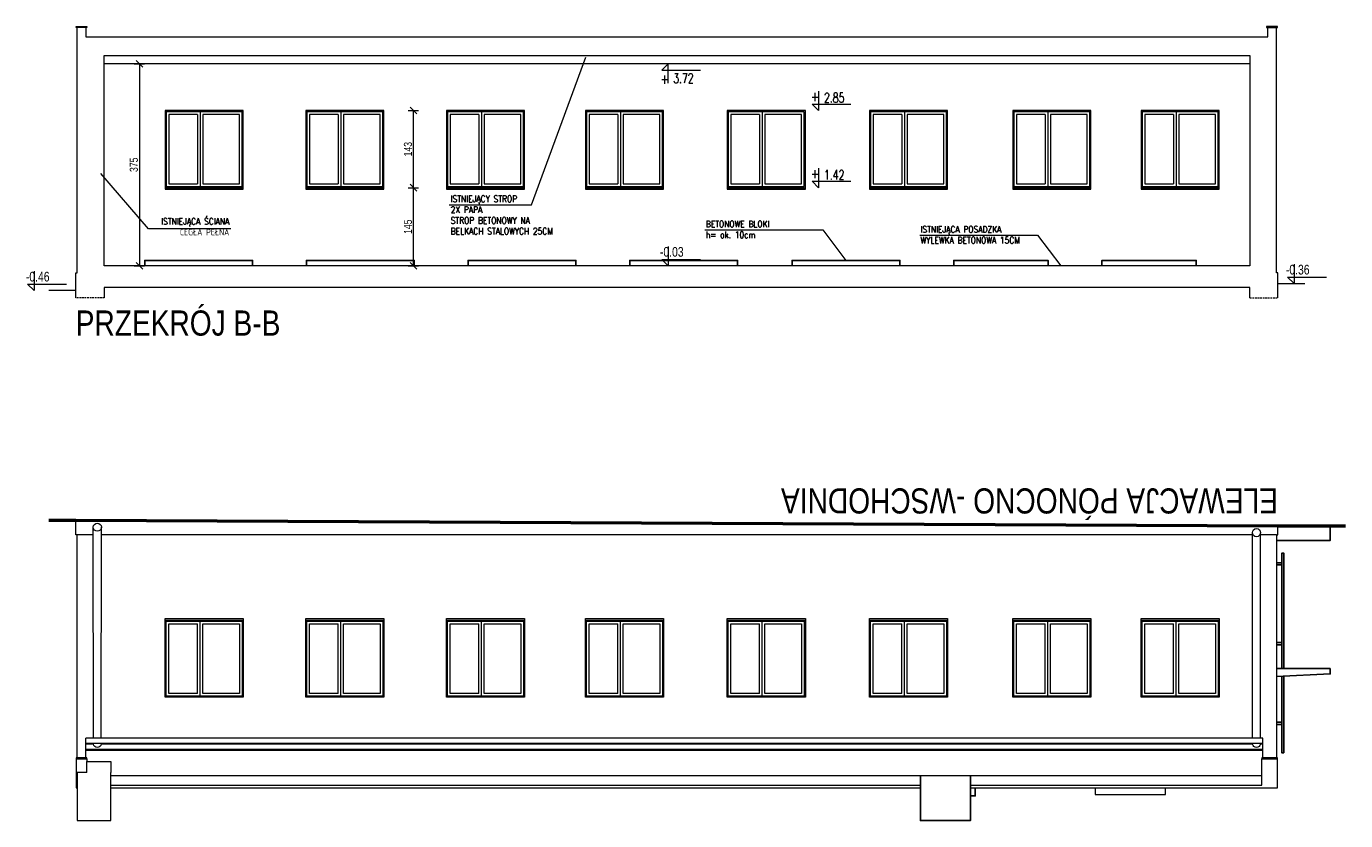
# Model space of a CAD drawing. Header units: centimetres. Extents: x -1 to 10576, y -3885 to 4713.
# Tile 14 of 17: x 2747 to 5195, y 2056 to 3529. Entities that reach past the tile are written whole.
import ezdxf

# ---------------------------------------------------------------- set-up
doc = ezdxf.new("R2010")
doc.units = ezdxf.units.CM
doc.header["$LTSCALE"] = 0.5
doc.linetypes.add('DASHED2', pattern=[9.525, 6.35, -3.175])
for name, color, linetype, lineweight in [('A_Ściany istniejące', 9, 'Continuous', 20), ('CKKOTY_WYS', 3, 'Continuous', 9), ('CKOPIS_WIDOK', 255, 'Continuous', 9), ('CKWYMIAR', 3, 'Continuous', 13)]:
    doc.layers.add(name, color=color, linetype=linetype, lineweight=lineweight)
doc.styles.add('Arial$001', font='arial.ttf', dxfattribs={"height": 1.872})
doc.styles.add('RomanS', font='romans.shx', dxfattribs={"width": 0.8})
doc.styles.add('SIMPLEX', font='simplex.shx', dxfattribs={"width": 0.7, "height": 17})
doc.styles.get("Standard").update_dxf_attribs({"font": 'ic-simplex.shx', "width": 0.8})
doc.dimstyles.new('Kopia2 CADKON cm', dxfattribs={"dimscale": 5, "dimtxt": 3, "dimasz": 2.5, "dimexe": 1.8, "dimexo": 5, "dimgap": 0.6, "dimtad": 1, "dimrnd": 0.5, "dimtxsty": 'Standard', "dimblk1": 'OBLIQUE', "dimblk2": 'OBLIQUE', "dimsah": 1, "dimcen": 2.5, "dimclrd": 256, "dimclre": 256, "dimadec": 1, "dimazin": 2, "dimtfac": 1, "dimtix": 1, "dimtmove": 2, "dimatfit": 3, "dimldrblk": 'OPEN30', "dimfxl": 2, "dimfxlon": 1, "dimtfill": 1, "dimtolj": 1, "dimlwd": -1, "dimlwe": -1, "dimarcsym": 0})

# ---------------------------------------------------------------- blocks, each defined once
blk = doc.blocks.new('*U1558')
blk.add_lwpolyline([(0, 30), (0, 0), (-10, 10), (50, 10)])
at = {"insert": (-12, 33), "char_height": 15, "width": 56.1, "attachment_point": 1, "style": 'SIMPLEX'}
blk.add_mtext('{\\W0.8;+}', dxfattribs=at)
at = {"style": 'SIMPLEX', "width": 0.7}
blk.add_attdef('0,00', (8.5, 17.9), '', height=15, dxfattribs=at)
blk = doc.blocks.new('*U1551')
blk.add_lwpolyline([(0, -30), (0, 0), (-10, -10), (50, -10)])
at = {"insert": (-12, -12.3), "char_height": 15, "width": 56.1, "attachment_point": 1, "style": 'SIMPLEX'}
blk.add_mtext('{\\W0.8;+}', dxfattribs=at)
at = {"style": 'SIMPLEX', "width": 0.7}
blk.add_attdef('0,00', (8.5, -27.4), '', height=15, dxfattribs=at)
blk = doc.blocks.new('_OBLIQUE')
at = {"color": 0, "linetype": 'ByBlock'}
blk.add_line((-0.5, -0.5), (0.5, 0.5), dxfattribs=at)
blk = doc.blocks.new('*D1615')
at = {"layer": 'CKWYMIAR'}
for p, q in [((2946.9, 3460), (2965.9, 3460)), ((2956.9, 3460), (2956.9, 3085)), ((2946.9, 3085), (2965.9, 3085))]:
    blk.add_line(p, q, dxfattribs=at)
at = {"layer": 'Defpoints', "color": 0}
for p in [(2891.5, 3460), (2891.5, 3085), (2956.9, 3085)]:
    blk.add_point(p, dxfattribs=at)
at = {"layer": 'CKWYMIAR', "xscale": 12.5, "yscale": 12.5, "zscale": 12.5}
for p, rotation in [((2956.9, 3460), 90), ((2956.9, 3085), 270)]:
    blk.add_blockref('_OBLIQUE', p, dxfattribs=dict(at, rotation=rotation))
at = {"layer": 'CKWYMIAR', "color": 0, "insert": (2946.4, 3272.5), "char_height": 15, "attachment_point": 5, "rotation": 90, "bg_fill": 3, "box_fill_scale": 1.1, "bg_fill_color": 256, "bg_fill_true_color": 13158600, "bg_fill_transparency": 0}
blk.add_mtext('\\A1;375', dxfattribs=at)
blk = doc.blocks.new('_Open30')
at = {"color": 0, "linetype": 'ByBlock', "lineweight": -2}
for p, q in [((-1, 0.27), (0, 0)), ((0, 0), (-1, -0.27)), ((0, 0), (-1, 0))]:
    blk.add_line(p, q, dxfattribs=at)
blk = doc.blocks.new('*D1680')
at = {"layer": 'CKWYMIAR'}
for p, q in [((3455.6, 3230), (3474.6, 3230)), ((3465.6, 3085), (3465.6, 3230)), ((3455.6, 3085), (3474.6, 3085))]:
    blk.add_line(p, q, dxfattribs=at)
at = {"layer": 'Defpoints', "color": 0}
for p in [(3410.5, 3230), (3465.6, 3230), (3398.9, 3085)]:
    blk.add_point(p, dxfattribs=at)
at = {"layer": 'CKWYMIAR', "xscale": 12.5, "yscale": 12.5, "zscale": 12.5}
for p, rotation in [((3465.6, 3230), 90), ((3465.6, 3085), 270)]:
    blk.add_blockref('_OBLIQUE', p, dxfattribs=dict(at, rotation=rotation))
at = {"layer": 'CKWYMIAR', "color": 0, "insert": (3455.1, 3157.5), "char_height": 15, "attachment_point": 5, "rotation": 90, "bg_fill": 3, "box_fill_scale": 1.1, "bg_fill_color": 256, "bg_fill_true_color": 13158600, "bg_fill_transparency": 0}
blk.add_mtext('\\A1;145', dxfattribs=at)
blk = doc.blocks.new('*D1681')
at = {"layer": 'CKWYMIAR'}
for p, q in [((3455.6, 3373), (3474.6, 3373)), ((3465.6, 3230), (3465.6, 3373)), ((3455.6, 3230), (3474.6, 3230))]:
    blk.add_line(p, q, dxfattribs=at)
at = {"layer": 'Defpoints', "color": 0}
for p in [(3410.5, 3373), (3465.6, 3373), (3410.5, 3230)]:
    blk.add_point(p, dxfattribs=at)
at = {"layer": 'CKWYMIAR', "xscale": 12.5, "yscale": 12.5, "zscale": 12.5}
for p, rotation in [((3465.6, 3373), 90), ((3465.6, 3230), 270)]:
    blk.add_blockref('_OBLIQUE', p, dxfattribs=dict(at, rotation=rotation))
at = {"layer": 'CKWYMIAR', "color": 0, "insert": (3455.1, 3301.5), "char_height": 15, "attachment_point": 5, "rotation": 90, "bg_fill": 3, "box_fill_scale": 1.1, "bg_fill_color": 256, "bg_fill_true_color": 13158600, "bg_fill_transparency": 0}
blk.add_mtext('\\A1;143', dxfattribs=at)

msp = doc.modelspace()

# ---------------------------------------------------------------- linework, layer by layer
msp.add_line((5066.492, 2337.841), (5166.492, 2337.841))
for points in [[(3566.663, 3085.035), (3566.663, 3095.035), (3766.663, 3095.035), (3766.663, 3085.035)], [(3866.663, 3085.035), (3866.663, 3095.035), (4066.663, 3095.035), (4066.663, 3085.035)], [(4167.835, 3085.035), (4167.835, 3095.035), (4367.835, 3095.035), (4367.835, 3085.035)], [(4467.835, 3085.035), (4467.835, 3095.035), (4642.835, 3095.035), (4642.835, 3085.035)], [(4742.835, 3085.035), (4742.835, 3095.035), (4917.836, 3095.035), (4917.836, 3085.035)], [(5066.492, 2575.593), (5166.492, 2575.593), (5166.492, 2602.168)], [(5076.492, 2337.841), (5076.492, 2551.593), (5080.492, 2551.593), (5080.492, 2337.841)], [(5076.492, 2534.051), (5066.492, 2534.051)], [(5076.492, 2530.051), (5066.492, 2530.051)], [(5076.492, 2386.051), (5066.492, 2386.051)], [(5076.492, 2382.051), (5066.492, 2382.051)], [(5166.492, 2337.841), (5166.492, 2327.841), (5066.492, 2322.841)], [(5080.492, 2181.551), (5076.492, 2181.551), (5076.492, 2323.341)], [(5080.492, 2323.541), (5080.492, 2181.551)], [(5076.492, 2238.051), (5066.492, 2238.051)], [(5076.492, 2234.051), (5066.492, 2234.051)], [(4498.924, 2139.327), (4498.924, 2055.593), (4405.923, 2055.593), (4405.923, 2139.327)], [(4498.924, 2101.327), (4507.923, 2101.327), (4507.923, 2116.327)]]:
    msp.add_lwpolyline(points)
at = {"layer": 'A_Ściany istniejące'}
for p, q in [((5066.492, 3072.035), (5066.492, 3527.301)), ((2891.492, 3085.035), (2891.492, 3475.035)), ((2891.492, 3475.035), (5017.492, 3475.035)), ((5017.492, 3475.035), (5017.492, 3085.035)), ((5017.492, 3085.035), (2891.492, 3085.035)), ((2838.492, 3025.46), (2838.492, 3072.035)), ((5069.492, 3072.035), (5066.492, 3072.035)), ((5069.492, 3025.46), (5069.492, 3072.035))]:
    msp.add_line(p, q, dxfattribs=at)
at = {"layer": 'A_Ściany istniejące', "linetype": 'DASHED2'}
for p, q in [((2891.492, 3025.46), (2838.492, 3025.46)), ((5017.492, 3025.46), (5069.492, 3025.46))]:
    msp.add_line(p, q, dxfattribs=at)
at = {"layer": 'A_Ściany istniejące'}
for points in [[(2838.492, 3072.035), (2841.492, 3072.035), (2841.492, 3527.301)], [(2859.492, 3527.301), (2839.492, 3527.301), (2839.492, 3529.301), (2859.492, 3529.301), (2859.492, 3527.301)], [(2857.492, 3527.301), (2857.492, 3510.133), (5050.492, 3510.133), (5050.492, 3527.301)], [(2838.492, 3039.035), (2788.492, 3039.035)], [(5017.492, 3025.46), (5017.492, 3045.035), (2891.492, 3045.035), (2891.492, 3025.46)], [(5069.492, 3052.035), (5119.492, 3052.035)]]:
    msp.add_lwpolyline(points, dxfattribs=at)
msp.add_lwpolyline([(5068.492, 3527.301), (5068.492, 3529.301), (5048.492, 3529.301), (5048.492, 3527.301)], close=True, dxfattribs=at)
at = {"layer": 'A_Ściany istniejące', "lineweight": 50}
msp.add_lwpolyline([(5195.047, 2602.168), (5069.492, 2602.168), (2838.492, 2612.168), (2788.492, 2612.168)], dxfattribs=at)
at = {"layer": 'CKKOTY_WYS', "ltscale": 0.01}
for points in [[(3937.912, 3121.035), (3937.913, 3085.035), (3925.913, 3097.034), (3997.913, 3097.037)], [(5099.452, 3088.035), (5099.453, 3052.035), (5087.453, 3064.034), (5159.453, 3064.037)], [(2761.307, 3075.035), (2761.308, 3039.035), (2749.308, 3051.034), (2821.308, 3051.037)]]:
    msp.add_lwpolyline(points, dxfattribs=at)
at = {"layer": 'CKOPIS_WIDOK'}
for p, q in [((2841.492, 2172.333), (2841.492, 2585.593)), ((5066.492, 2585.593), (5066.492, 2172.333)), ((2839.492, 2170.327), (2839.492, 2116.327)), ((5068.492, 2172.333), (5039.492, 2172.333)), ((5039.492, 2172.333), (5039.492, 2170.327)), ((5039.492, 2170.327), (5068.492, 2170.327)), ((5039.492, 2121.327), (5039.492, 2170.327)), ((5068.492, 2170.327), (5068.492, 2172.333)), ((5068.492, 2116.327), (5068.492, 2170.327)), ((2903.898, 2139.327), (5039.492, 2139.327)), ((2839.492, 2116.327), (2841.492, 2116.327)), ((2903.898, 2121.327), (4405.923, 2121.327)), ((2903.898, 2116.327), (4405.923, 2116.327)), ((4498.924, 2121.327), (5039.492, 2121.327)), ((4498.924, 2116.327), (5068.492, 2116.327))]:
    msp.add_line(p, q, dxfattribs=at)
for points in [[(5017.492, 3460.035), (2891.492, 3460.035)], [(3064.487, 3366.035), (3011.487, 3366.035), (3011.487, 3237.035), (3064.487, 3237.035)], [(3064.487, 3366.035), (3064.487, 3237.035)], [(3069.487, 3371.035), (3069.487, 3232.035)], [(3074.487, 3366.035), (3074.487, 3237.035)], [(3074.487, 3237.035), (3142.487, 3237.035), (3142.487, 3366.035), (3074.487, 3366.035)], [(3325.484, 3366.035), (3272.484, 3366.035), (3272.484, 3237.035), (3325.484, 3237.035)], [(3325.484, 3366.035), (3325.484, 3237.035)], [(3330.484, 3371.035), (3330.484, 3232.035)], [(3335.484, 3366.035), (3335.484, 3237.035)], [(3335.484, 3237.035), (3403.484, 3237.035), (3403.484, 3366.035), (3335.484, 3366.035)], [(3586.481, 3366.035), (3533.481, 3366.035), (3533.481, 3237.035), (3586.481, 3237.035)], [(3586.481, 3366.035), (3586.481, 3237.035)], [(3591.481, 3371.035), (3591.481, 3232.035)], [(3596.481, 3366.035), (3596.481, 3237.035)], [(3596.481, 3237.035), (3664.481, 3237.035), (3664.481, 3366.035), (3596.481, 3366.035)], [(3844.479, 3366.035), (3791.479, 3366.035), (3791.479, 3237.035), (3844.479, 3237.035)], [(3844.479, 3366.035), (3844.479, 3237.035)], [(3849.479, 3371.035), (3849.479, 3232.035)], [(3854.479, 3366.035), (3854.479, 3237.035)], [(3854.479, 3237.035), (3922.479, 3237.035), (3922.479, 3366.035), (3854.479, 3366.035)], [(4107.476, 3366.035), (4054.476, 3366.035), (4054.476, 3237.035), (4107.476, 3237.035)], [(4107.476, 3366.035), (4107.476, 3237.035)], [(4112.476, 3371.035), (4112.476, 3232.035)], [(4117.476, 3366.035), (4117.476, 3237.035)], [(4117.476, 3237.035), (4185.476, 3237.035), (4185.476, 3366.035), (4117.476, 3366.035)], [(4371.473, 3366.035), (4318.473, 3366.035), (4318.473, 3237.035), (4371.473, 3237.035)], [(4371.473, 3366.035), (4371.473, 3237.035)], [(4376.473, 3371.035), (4376.473, 3232.035)], [(4381.473, 3366.035), (4381.473, 3237.035)], [(4381.473, 3237.035), (4449.473, 3237.035), (4449.473, 3366.035), (4381.473, 3366.035)], [(4637.47, 3366.035), (4584.47, 3366.035), (4584.47, 3237.035), (4637.47, 3237.035)], [(4637.47, 3366.035), (4637.47, 3237.035)], [(4642.47, 3371.035), (4642.47, 3232.035)], [(4647.47, 3366.035), (4647.47, 3237.035)], [(4647.47, 3237.035), (4715.47, 3237.035), (4715.47, 3366.035), (4647.47, 3366.035)], [(4875.467, 3366.035), (4822.467, 3366.035), (4822.467, 3237.035), (4875.467, 3237.035)], [(4875.467, 3366.035), (4875.467, 3237.035)], [(4880.467, 3371.035), (4880.467, 3232.035)], [(4885.467, 3366.035), (4885.467, 3237.035)], [(4885.467, 3237.035), (4953.467, 3237.035), (4953.467, 3366.035), (4885.467, 3366.035)], [(3004.487, 3230.035), (3004.487, 3227.035), (3149.487, 3227.035), (3149.487, 3230.035)], [(3265.484, 3230.035), (3265.484, 3227.035), (3410.484, 3227.035), (3410.484, 3230.035)], [(3526.481, 3230.035), (3526.481, 3227.035), (3671.481, 3227.035), (3671.481, 3230.035)], [(3784.479, 3230.035), (3784.479, 3227.035), (3929.479, 3227.035), (3929.479, 3230.035)], [(4047.476, 3230.035), (4047.476, 3227.035), (4192.476, 3227.035), (4192.476, 3230.035)], [(4311.473, 3230.035), (4311.473, 3227.035), (4456.473, 3227.035), (4456.473, 3230.035)], [(4577.47, 3230.035), (4577.47, 3227.035), (4722.47, 3227.035), (4722.47, 3230.035)], [(4815.467, 3230.035), (4815.467, 3227.035), (4960.467, 3227.035), (4960.467, 3230.035)], [(2841.492, 2585.593), (2838.492, 2585.593), (2838.492, 2612.168)], [(2871.397, 2208.593), (2871.185, 2600.15)], [(2886.076, 2208.593), (2886.182, 2599.864)], [(5066.492, 2585.593), (5069.492, 2585.593), (5069.492, 2602.168)], [(2871.192, 2585.593), (2841.492, 2585.593)], [(5022.082, 2585.593), (2886.178, 2585.593)], [(5022.292, 2208.593), (5022.08, 2590.15)], [(5036.971, 2208.593), (5037.077, 2589.864)], [(5066.492, 2585.593), (5037.076, 2585.593)], [(3004.487, 2427.593), (3004.487, 2430.593), (3149.487, 2430.593), (3149.487, 2427.593)], [(3069.487, 2286.593), (3069.487, 2425.593)], [(3265.484, 2427.593), (3265.484, 2430.593), (3410.484, 2430.593), (3410.484, 2427.593)], [(3330.484, 2286.593), (3330.484, 2425.593)], [(3526.481, 2427.593), (3526.481, 2430.593), (3671.481, 2430.593), (3671.481, 2427.593)], [(3591.481, 2286.593), (3591.481, 2425.593)], [(3784.479, 2427.593), (3784.479, 2430.593), (3929.479, 2430.593), (3929.479, 2427.593)], [(3849.479, 2286.593), (3849.479, 2425.593)], [(4047.476, 2427.593), (4047.476, 2430.593), (4192.476, 2430.593), (4192.476, 2427.593)], [(4112.476, 2286.593), (4112.476, 2425.593)], [(4311.473, 2427.593), (4311.473, 2430.593), (4456.473, 2430.593), (4456.473, 2427.593)], [(4376.473, 2286.593), (4376.473, 2425.593)], [(4577.47, 2427.593), (4577.47, 2430.593), (4722.47, 2430.593), (4722.47, 2427.593)], [(4642.47, 2286.593), (4642.47, 2425.593)], [(4815.467, 2427.593), (4815.467, 2430.593), (4960.467, 2430.593), (4960.467, 2427.593)], [(4880.467, 2286.593), (4880.467, 2425.593)], [(3064.487, 2291.593), (3011.487, 2291.593), (3011.487, 2420.593), (3064.487, 2420.593)], [(3064.487, 2291.593), (3064.487, 2420.593)], [(3074.487, 2291.593), (3074.487, 2420.593)], [(3074.487, 2420.593), (3142.487, 2420.593), (3142.487, 2291.593), (3074.487, 2291.593)], [(3325.484, 2291.593), (3272.484, 2291.593), (3272.484, 2420.593), (3325.484, 2420.593)], [(3325.484, 2291.593), (3325.484, 2420.593)], [(3335.484, 2291.593), (3335.484, 2420.593)], [(3335.484, 2420.593), (3403.484, 2420.593), (3403.484, 2291.593), (3335.484, 2291.593)], [(3586.481, 2291.593), (3533.481, 2291.593), (3533.481, 2420.593), (3586.481, 2420.593)], [(3586.481, 2291.593), (3586.481, 2420.593)], [(3596.481, 2291.593), (3596.481, 2420.593)], [(3596.481, 2420.593), (3664.481, 2420.593), (3664.481, 2291.593), (3596.481, 2291.593)], [(3844.479, 2291.593), (3791.479, 2291.593), (3791.479, 2420.593), (3844.479, 2420.593)], [(3844.479, 2291.593), (3844.479, 2420.593)], [(3854.479, 2291.593), (3854.479, 2420.593)], [(3854.479, 2420.593), (3922.479, 2420.593), (3922.479, 2291.593), (3854.479, 2291.593)], [(4107.476, 2291.593), (4054.476, 2291.593), (4054.476, 2420.593), (4107.476, 2420.593)], [(4107.476, 2291.593), (4107.476, 2420.593)], [(4117.476, 2291.593), (4117.476, 2420.593)], [(4117.476, 2420.593), (4185.476, 2420.593), (4185.476, 2291.593), (4117.476, 2291.593)], [(4371.473, 2291.593), (4318.473, 2291.593), (4318.473, 2420.593), (4371.473, 2420.593)], [(4371.473, 2291.593), (4371.473, 2420.593)], [(4381.473, 2291.593), (4381.473, 2420.593)], [(4381.473, 2420.593), (4449.473, 2420.593), (4449.473, 2291.593), (4381.473, 2291.593)], [(4637.47, 2291.593), (4584.47, 2291.593), (4584.47, 2420.593), (4637.47, 2420.593)], [(4637.47, 2291.593), (4637.47, 2420.593)], [(4647.47, 2291.593), (4647.47, 2420.593)], [(4647.47, 2420.593), (4715.47, 2420.593), (4715.47, 2291.593), (4647.47, 2291.593)], [(4875.467, 2291.593), (4822.467, 2291.593), (4822.467, 2420.593), (4875.467, 2420.593)], [(4875.467, 2291.593), (4875.467, 2420.593)], [(4885.467, 2291.593), (4885.467, 2420.593)], [(4885.467, 2420.593), (4953.467, 2420.593), (4953.467, 2291.593), (4885.467, 2291.593)], [(2857.492, 2172.333), (2857.492, 2208.593)], [(5041.492, 2208.593), (2857.492, 2208.593)], [(5041.492, 2172.333), (5041.492, 2208.593)], [(5041.492, 2198.593), (2857.492, 2198.593)], [(2871.405, 2197.376), (2857.492, 2197.376)], [(5041.492, 2187.663), (2857.492, 2187.663)], [(5041.492, 2185.663), (2857.492, 2185.663)], [(2871.405, 2197.376), (2871.405, 2198.593)], [(2886.068, 2197.362), (2886.069, 2198.593)], [(5022.301, 2197.376), (2886.068, 2197.376)], [(5022.301, 2197.376), (5022.3, 2198.593)], [(5036.963, 2197.362), (5036.964, 2198.593)], [(5041.492, 2197.376), (5036.963, 2197.376)], [(2859.492, 2170.327), (2859.492, 2165.074)], [(2859.492, 2145.074), (2859.492, 2165.074), (2903.898, 2165.074), (2903.898, 2145.074)], [(2859.492, 2145.074), (2841.492, 2145.074), (2841.492, 2055.593), (2903.898, 2055.593)], [(2903.898, 2055.593), (2903.898, 2145.074)], [(4730.559, 2116.327), (4730.559, 2104.327), (4860.603, 2104.327), (4860.603, 2116.327)]]:
    msp.add_lwpolyline(points, dxfattribs=at)
at = {"layer": 'CKOPIS_WIDOK', "linetype": 'Continuous'}
for points in [[(3531.787, 3198.23), (3684.102, 3198.23), (3785.136, 3472.217)], [(4006.207, 3151.707), (4224.879, 3151.707), (4267.835, 3095.035)], [(4404.663, 3141.707), (4623.335, 3141.707), (4666.291, 3085.035)]]:
    msp.add_lwpolyline(points, dxfattribs=at)
at = {"layer": 'CKOPIS_WIDOK'}
for points in [[(3149.487, 3373.035), (3004.487, 3373.035), (3004.487, 3230.035), (3149.487, 3230.035)], [(3147.487, 3371.035), (3006.487, 3371.035), (3006.487, 3232.035), (3147.487, 3232.035)], [(3410.484, 3373.035), (3265.484, 3373.035), (3265.484, 3230.035), (3410.484, 3230.035)], [(3408.484, 3371.035), (3267.484, 3371.035), (3267.484, 3232.035), (3408.484, 3232.035)], [(3671.481, 3373.035), (3526.481, 3373.035), (3526.481, 3230.035), (3671.481, 3230.035)], [(3669.481, 3371.035), (3528.481, 3371.035), (3528.481, 3232.035), (3669.481, 3232.035)], [(3929.479, 3373.035), (3784.479, 3373.035), (3784.479, 3230.035), (3929.479, 3230.035)], [(3927.479, 3371.035), (3786.479, 3371.035), (3786.479, 3232.035), (3927.479, 3232.035)], [(4192.476, 3373.035), (4047.476, 3373.035), (4047.476, 3230.035), (4192.476, 3230.035)], [(4190.476, 3371.035), (4049.476, 3371.035), (4049.476, 3232.035), (4190.476, 3232.035)], [(4456.473, 3373.035), (4311.473, 3373.035), (4311.473, 3230.035), (4456.473, 3230.035)], [(4454.473, 3371.035), (4313.473, 3371.035), (4313.473, 3232.035), (4454.473, 3232.035)], [(4722.47, 3373.035), (4577.47, 3373.035), (4577.47, 3230.035), (4722.47, 3230.035)], [(4720.47, 3371.035), (4579.47, 3371.035), (4579.47, 3232.035), (4720.47, 3232.035)], [(4960.467, 3373.035), (4815.467, 3373.035), (4815.467, 3230.035), (4960.467, 3230.035)], [(4958.467, 3371.035), (4817.467, 3371.035), (4817.467, 3232.035), (4958.467, 3232.035)], [(3149.487, 2284.593), (3004.487, 2284.593), (3004.487, 2427.593), (3149.487, 2427.593)], [(3147.487, 2286.593), (3006.487, 2286.593), (3006.487, 2425.593), (3147.487, 2425.593)], [(3410.484, 2284.593), (3265.484, 2284.593), (3265.484, 2427.593), (3410.484, 2427.593)], [(3408.484, 2286.593), (3267.484, 2286.593), (3267.484, 2425.593), (3408.484, 2425.593)], [(3671.481, 2284.593), (3526.481, 2284.593), (3526.481, 2427.593), (3671.481, 2427.593)], [(3669.481, 2286.593), (3528.481, 2286.593), (3528.481, 2425.593), (3669.481, 2425.593)], [(3929.479, 2284.593), (3784.479, 2284.593), (3784.479, 2427.593), (3929.479, 2427.593)], [(3927.479, 2286.593), (3786.479, 2286.593), (3786.479, 2425.593), (3927.479, 2425.593)], [(4192.476, 2284.593), (4047.476, 2284.593), (4047.476, 2427.593), (4192.476, 2427.593)], [(4190.476, 2286.593), (4049.476, 2286.593), (4049.476, 2425.593), (4190.476, 2425.593)], [(4456.473, 2284.593), (4311.473, 2284.593), (4311.473, 2427.593), (4456.473, 2427.593)], [(4454.473, 2286.593), (4313.473, 2286.593), (4313.473, 2425.593), (4454.473, 2425.593)], [(4722.47, 2284.593), (4577.47, 2284.593), (4577.47, 2427.593), (4722.47, 2427.593)], [(4720.47, 2286.593), (4579.47, 2286.593), (4579.47, 2425.593), (4720.47, 2425.593)], [(4960.467, 2284.593), (4815.467, 2284.593), (4815.467, 2427.593), (4960.467, 2427.593)], [(4958.467, 2286.593), (4817.467, 2286.593), (4817.467, 2425.593), (4958.467, 2425.593)], [(2839.492, 2170.327), (2859.492, 2170.327), (2859.492, 2172.333), (2839.492, 2172.333)]]:
    msp.add_lwpolyline(points, close=True, dxfattribs=at)
for centre in [(2878.682, 2599.962), (5029.578, 2589.962)]:
    msp.add_circle(centre, 7.5, dxfattribs=at)
at = {"layer": 'CKOPIS_WIDOK', "extrusion": (0, 0, -1)}
for centre in [(-2878.738, 2198.95), (-5029.634, 2198.95)]:
    msp.add_arc(centre, 7.5, 192.229625, 348.157023, dxfattribs=at)

# ---------------------------------------------------------------- block references
at = {"layer": 'CKKOTY_WYS', "ltscale": 0.01}
ref = msp.add_blockref('*U1558', (3937.913, 3460.035), dxfattribs=dict(at, xscale=-1.2, yscale=1.2, zscale=1.2, rotation=179.9999999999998))
ref.add_attrib('0,00', '3.72', (3947.417, 3423.97), dxfattribs={"layer": '0', "height": 18, "style": 'SIMPLEX', "width": 0.7})
ref = msp.add_blockref('*U1551', (4217.057, 3373.035), dxfattribs=dict(at, xscale=-1.2, yscale=1.2, zscale=1.2, rotation=180.0020147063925))
ref.add_attrib('0,00', '2.85', (4227.19, 3387.912), dxfattribs={"layer": '0', "height": 18, "rotation": 0.002015, "style": 'SIMPLEX', "width": 0.7})
ref = msp.add_blockref('*U1551', (4217.057, 3230.035), dxfattribs=dict(at, xscale=-1.2, yscale=1.2, zscale=1.2, rotation=180.0020147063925))
ref.add_attrib('0,00', '1.42', (4227.19, 3244.912), dxfattribs={"layer": '0', "height": 18, "rotation": 0.002015, "style": 'SIMPLEX', "width": 0.7})

# ---------------------------------------------------------------- texts
at = {"color": 7, "style": 'Arial$001', "width": 0.8}
msp.add_text('PRZEKRÓJ B-B', height=46.70802, dxfattribs=at).set_placement((2838.492, 2955.46))
msp.add_text('ELEWACJA PÓNOCNO -WSCHODNIA', height=46.70802, rotation=180, dxfattribs=at).set_placement((5069.492, 2672.168))
at = {"layer": 'CKKOTY_WYS', "ltscale": 0.01, "width": 0.8}
for s, p in [('-0.03', (3922.717, 3101.921)), ('-0.36', (5084.257, 3068.921)), ('-0.46', (2746.112, 3055.921))]:
    msp.add_text(s, height=18, dxfattribs=at).set_placement(p)
at = {"layer": 'CKOPIS_WIDOK', "char_height": 12, "width": 242.29972, "style": 'RomanS'}
for s, insert, attachment_point in [('{\\W0.85;ISTNIEJĄCY STROP\\P2X PAPA\\PSTROP BETONOWY NA \\PBELKACH STALOWYCH 25CM}', (3534.367, 3215.237), 1), ('{\\W0.85;ISTNIEJĄCA ŚCIANA\\PCEGŁA PEŁNA}', (3123.536, 3173.495), 3), ('{\\W0.85;BETONOWE BLOKI\\Ph= ok. 10cm}', (4007.777, 3168.602), 1), ('{\\W0.85;ISTNIEJĄCA POSADZKA\\PWYLEWKA BETONOWA 15CM}', (4406.233, 3158.602), 1)]:
    msp.add_mtext(s, dxfattribs=dict(at, insert=insert, attachment_point=attachment_point))

# ---------------------------------------------------------------- next in the draw order: dimensions: what is measured, and where the dimension line sits
at = {"layer": 'CKWYMIAR'}
for base, p1, p2, picture, middle in [((2956.914, 3085.035), (2891.492, 3460.035), (2891.492, 3085.035), '*D1615', (2946.414, 3272.535)), ((3465.578, 3230.035), (3398.878, 3085.035), (3410.484, 3230.035), '*D1680', (3455.078, 3157.535))]:
    dim = msp.add_linear_dim(base=base, p1=p1, p2=p2, angle=90, dimstyle='Kopia2 CADKON cm', dxfattribs=at)
    dim.commit()
    dim.dimension.update_dxf_attribs({"geometry": picture, "text_midpoint": middle})

# ---------------------------------------------------------------- next in the draw order: linework, layer by layer
for points in [[(2966.662, 3085.035), (2966.662, 3095.035), (3166.662, 3095.035), (3166.662, 3085.035)], [(3266.662, 3085.035), (3266.662, 3095.035), (3466.663, 3095.035), (3466.663, 3085.035)]]:
    msp.add_lwpolyline(points)
at = {"layer": 'CKOPIS_WIDOK', "linetype": 'Continuous'}
msp.add_lwpolyline([(3126.117, 3153.497), (2973.801, 3153.497), (2885.404, 3256.178)], dxfattribs=at)

# ---------------------------------------------------------------- next in the draw order: dimensions: what is measured, and where the dimension line sits
at = {"layer": 'CKWYMIAR'}
dim = msp.add_linear_dim(base=(3465.578, 3373.035), p1=(3410.484, 3230.035), p2=(3410.484, 3373.035), angle=90, dimstyle='Kopia2 CADKON cm', override={"dimtmove": 2}, dxfattribs=at)
dim.commit()
dim.dimension.update_dxf_attribs({"geometry": '*D1681', "text_midpoint": (3455.078, 3301.535)})

doc.saveas('drawing.dxf')
